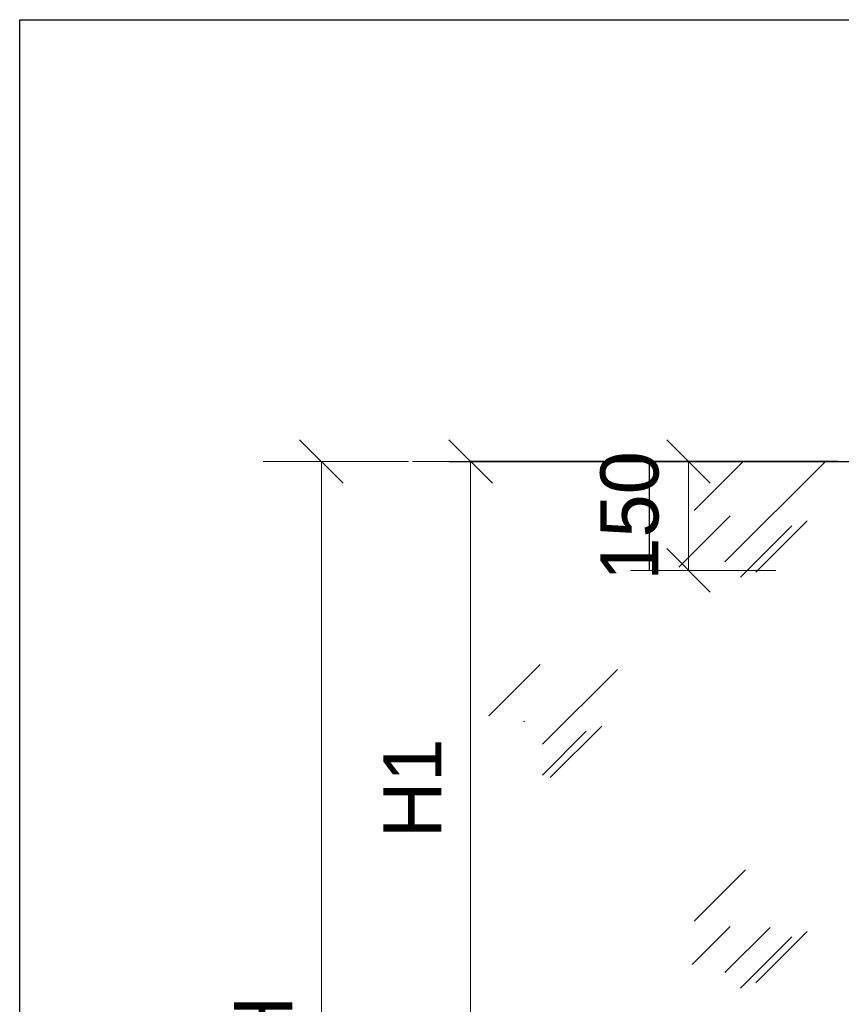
# Model space of a CAD drawing. Header units: millimetres. Extents: x -300186 to 535068, y -28581 to 763298.
# Tile 227 of 256: x -2995 to -168, y 152876 to 156266. Entities that reach past the tile are written whole.
import ezdxf

# ---------------------------------------------------------------- set-up
doc = ezdxf.new("R2010")
doc.units = ezdxf.units.MM
doc.header["$LTSCALE"] = 10
doc.header["$PDSIZE"] = -4
doc.layers.add('netisk', color=30, linetype='Continuous', plot=False)
doc.layers.add('T', color=6, linetype='Continuous')
doc.layers.add('tenká', color=6, linetype='Continuous', lineweight=9)
doc.styles.add('laplan N', font='txt')
doc.styles.add('pivovarska', font='txt')
doc.dimstyles.new('pivovarska_100', dxfattribs={"dimscale": 100, "dimtxt": 2, "dimasz": 1.5, "dimexe": 2, "dimexo": 0, "dimgap": 1, "dimtad": 1, "dimdec": 0, "dimzin": 1, "dimtxsty": 'pivovarska', "dimblk": 'OBLIQUE', "dimcen": 2, "dimclrd": 256, "dimclre": 256, "dimclrt": 256, "dimadec": 0, "dimazin": 0, "dimtfac": 1, "dimtdec": 0, "dimtmove": 1, "dimatfit": 0, "dimfxl": 3, "dimfxlon": 1, "dimlwd": 13, "dimlwe": 13, "dimarcsym": 0})

# ---------------------------------------------------------------- blocks, each defined once
blk = doc.blocks.new('_OBLIQUE')
at = {"color": 0, "linetype": 'ByBlock'}
blk.add_line((-0.5, -0.5), (0.5, 0.5), dxfattribs=at)
blk = doc.blocks.new('*D548')
at = {"layer": 'Defpoints', "color": 0, "transparency": 16777216}
for p in [(394.6, 154745.1), (-1957.1, 150870.1), (781.6, 150870.1)]:
    blk.add_point(p, dxfattribs=at)
at = {"layer": 'tenká', "lineweight": 13, "ltscale": 2, "transparency": 16777216}
for p, q in [((-1657.1, 154745.1), (-2157.1, 154745.1)), ((-1957.1, 154745.1), (-1957.1, 150870.1)), ((-1657.1, 150870.1), (-2157.1, 150870.1))]:
    blk.add_line(p, q, dxfattribs=at)
at = {"layer": 'tenká', "lineweight": 13, "transparency": 16777216, "xscale": 150, "yscale": 150, "zscale": 150}
for p, rotation in [((-1957.1, 154745.1), 90), ((-1957.1, 150870.1), 270)]:
    blk.add_blockref('_OBLIQUE', p, dxfattribs=dict(at, rotation=rotation))
at = {"layer": 'tenká', "transparency": 16777216, "insert": (-2157.2, 152807.6), "char_height": 200, "attachment_point": 5, "rotation": 90, "style": 'laplan N'}
blk.add_mtext('H', dxfattribs=at)
blk = doc.blocks.new('*D549')
at = {"layer": 'Defpoints', "color": 0, "transparency": 16777216}
for p in [(908.1, 154745.1), (-1443.6, 152495.1), (781.6, 152495.1)]:
    blk.add_point(p, dxfattribs=at)
at = {"layer": 'tenká', "lineweight": 13, "ltscale": 2, "transparency": 16777216}
for p, q in [((-1143.6, 154745.1), (-1643.6, 154745.1)), ((-1443.6, 154745.1), (-1443.6, 152495.1)), ((-1143.6, 152495.1), (-1643.6, 152495.1))]:
    blk.add_line(p, q, dxfattribs=at)
at = {"layer": 'tenká', "lineweight": 13, "transparency": 16777216, "xscale": 150, "yscale": 150, "zscale": 150}
for p, rotation in [((-1443.6, 154745.1), 90), ((-1443.6, 152495.1), 270)]:
    blk.add_blockref('_OBLIQUE', p, dxfattribs=dict(at, rotation=rotation))
at = {"layer": 'tenká', "transparency": 16777216, "insert": (-1643.7, 153620.1), "char_height": 200, "attachment_point": 5, "rotation": 90, "style": 'laplan N'}
blk.add_mtext('H1', dxfattribs=at)
blk = doc.blocks.new('*D1086')
at = {"layer": 'Defpoints', "color": 0, "transparency": 16777216}
for p in [(1531.6, 154745.1), (-693.6, 154370.1), (1531.6, 154370.1)]:
    blk.add_point(p, dxfattribs=at)
at = {"layer": 'tenká', "lineweight": 13, "ltscale": 2, "transparency": 16777216}
for p, q in [((-393.6, 154745.1), (-893.6, 154745.1)), ((-693.6, 154745.1), (-693.6, 154370.1)), ((-393.6, 154370.1), (-893.6, 154370.1))]:
    blk.add_line(p, q, dxfattribs=at)
at = {"layer": 'tenká', "lineweight": 13, "transparency": 16777216, "xscale": 150, "yscale": 150, "zscale": 150}
for p, rotation in [((-693.6, 154745.1), 270), ((-693.6, 154370.1), 90)]:
    blk.add_blockref('_OBLIQUE', p, dxfattribs=dict(at, rotation=rotation))
at = {"layer": 'tenká', "transparency": 16777216, "insert": (-895.6, 154557.6), "char_height": 200, "attachment_point": 5, "rotation": 90, "style": 'laplan N'}
blk.add_mtext('150', dxfattribs=at)

msp = doc.modelspace()

# ---------------------------------------------------------------- linework, layer by layer
at = {"color": 1}
msp.add_line((-1517.847, 154745.147), (4295.095, 154745.147), dxfattribs=at)
at = {"color": 12, "linetype": 'ByBlock'}
for p, q in [((-693.612, 154745.147), (-1443.612, 154745.147)), ((-179.308, 154745.147), (-929.308, 154745.147))]:
    msp.add_line(p, q, dxfattribs=at)
at = {"layer": 'Defpoints', "color": 0, "linetype": 'ByBlock'}
msp.add_point((-679.308, 153120.147), dxfattribs=at)
at = {"layer": 'netisk'}
msp.add_lwpolyline([(-2995.251, 156266.143), (7504.749, 156266.143), (7504.749, 141416.143), (-2995.251, 141416.143), (-2995.251, 156266.143)], dxfattribs=at)
at = {"layer": 'netisk', "lineweight": -3}
msp.add_lwpolyline([(-827.401, 154370.147), (-827.401, 154745.147)], dxfattribs=at)
at = {"layer": 'T'}
for p, q in [((-674.168, 154576.136), (-505.157, 154745.147)), ((-568.093, 154399.361), (-222.307, 154745.147)), ((-727.193, 154381.686), (-550.417, 154558.462)), ((-515.056, 154346.325), (-338.279, 154523.102)), ((-462.031, 154363.998), (-285.254, 154540.775)), ((-1381.275, 153869.029), (-1204.499, 154045.806)), ((-1195.838, 153771.616), (-938.228, 154029.226)), ((-1260.413, 153848.466), (-1257.524, 153851.356)), ((-1195.838, 153665.543), (-1045.386, 153815.995)), ((-1169.138, 153656.891), (-992.361, 153833.668)), ((-674.168, 153161.922), (-497.392, 153338.699)), ((-681.534, 153013.131), (-550.417, 153144.249)), ((-568.093, 152985.147), (-412.851, 153140.39)), ((-515.056, 152932.111), (-338.279, 153108.888)), ((-462.031, 152949.785), (-285.254, 153126.561))]:
    msp.add_line(p, q, dxfattribs=at)

# ---------------------------------------------------------------- dimensions: what is measured, and where the dimension line sits
at = {"layer": 'tenká', "ltscale": 2}
for base, p1, p2, text, picture, middle in [((-1957.124, 150870.147), (394.639, 154745.147), (781.57, 150870.147), 'H', '*D548', (-2157.164, 152807.647)), ((-1443.612, 152495.147), (908.15, 154745.147), (781.57, 152495.147), 'H1', '*D549', (-1643.653, 153620.147))]:
    dim = msp.add_linear_dim(base=base, p1=p1, p2=p2, angle=90, text=text, dimstyle='pivovarska_100', override={"dimtxsty": 'laplan N'}, dxfattribs=at)
    dim.commit()
    dim.dimension.update_dxf_attribs({"geometry": picture, "text_midpoint": middle})
dim = msp.add_linear_dim(base=(-693.612, 154370.147), p1=(1531.57, 154745.147), p2=(1531.57, 154370.147), angle=90, text='150', dimstyle='pivovarska_100', override={"dimtxsty": 'laplan N'}, dxfattribs=at)
dim.commit()
dim.dimension.update_dxf_attribs({"geometry": '*D1086', "text_midpoint": (-693.612, 154557.647), "dimtype": 160})

doc.saveas('drawing.dxf')
